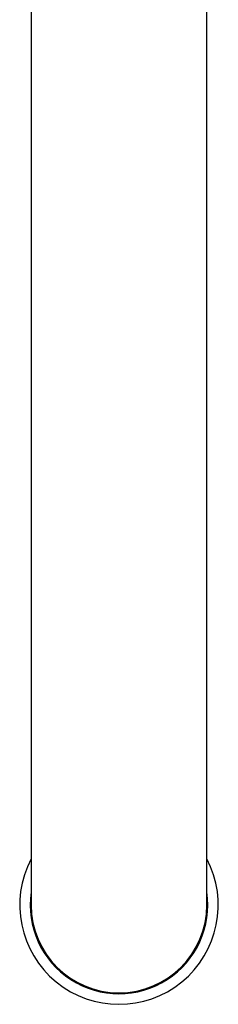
# Paper-space layout '_Top' of a CAD drawing. Header units: millimetres. Extents: x -25 to 86, y -233 to 25.
# Tile 1 of 5: x -13 to 13, y -233 to -104. Entities that reach past the tile are written whole.
import ezdxf

# ---------------------------------------------------------------- set-up
doc = ezdxf.new("R2010")
doc.units = ezdxf.units.MM

psp = doc.layouts.new('_Top')

# ---------------------------------------------------------------- linework, layer by layer
at = {"color": 7, "linetype": 'Continuous', "lineweight": 25}
for p, q in [((-11.5, 0), (-11.5, -220)), ((11.5, -220), (11.5, 0))]:
    psp.add_line(p, q, dxfattribs=at)
for radius, start, end in [(13, 152.2042, 27.7958), (11.62, 171.6069, 8.3931), (11.5, 180, 0)]:
    psp.add_arc((0, -220), radius, start, end, dxfattribs=at)

doc.saveas('drawing.dxf')
